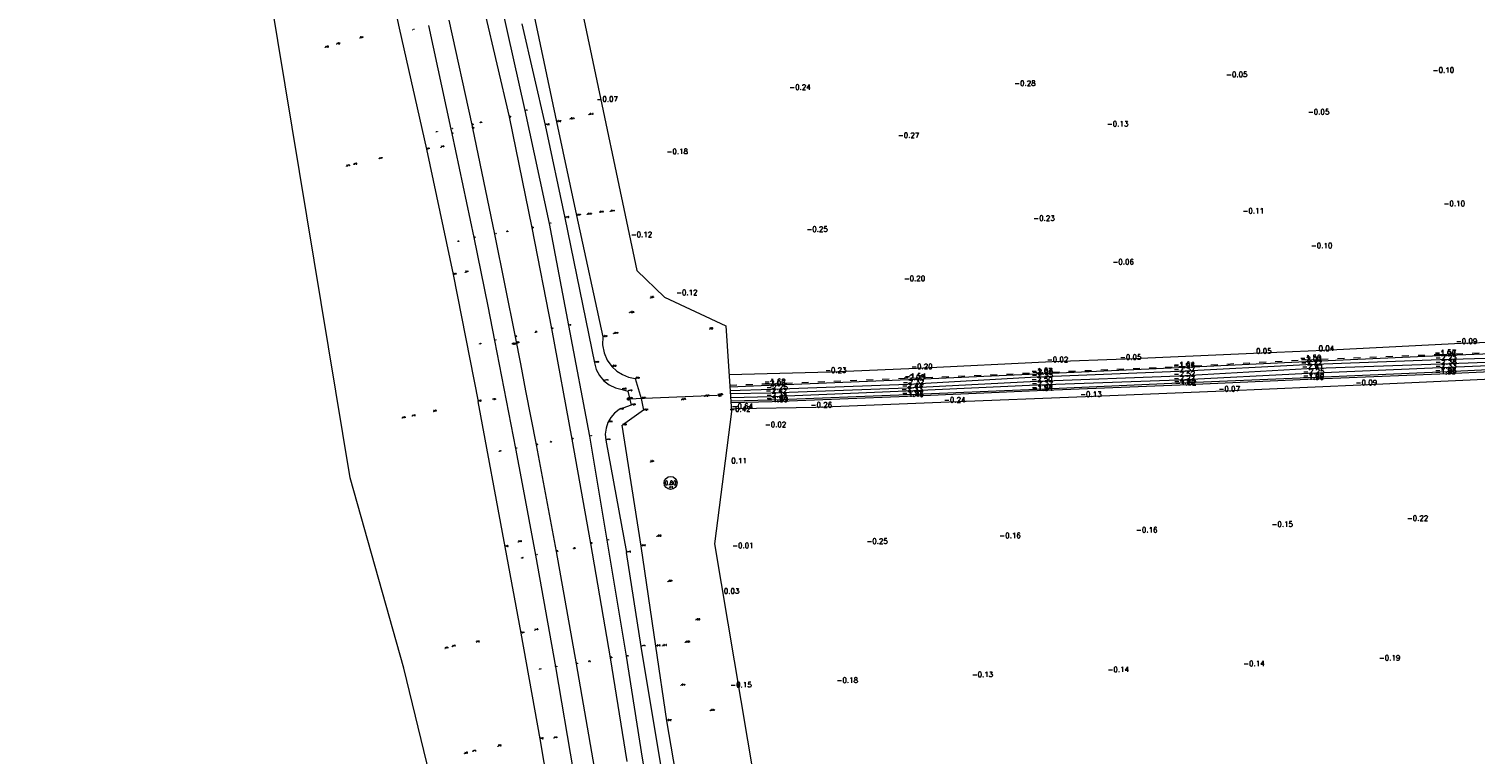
# Model space of a CAD drawing. Header units: metres. Extents: x 102665 to 103901, y 415762 to 419767.
# Tile 32 of 93: x 102831 to 103109, y 418382 to 418521. Entities that reach past the tile are written whole.
import ezdxf
from ezdxf.enums import TextEntityAlignment as Align

# ---------------------------------------------------------------- set-up
doc = ezdxf.new("R2010")
doc.units = ezdxf.units.M
doc.header["$MEASUREMENT"] = 0
doc.linetypes.add('DGN Style 5', pattern=[3.099898, 1.328528, -1.77137])
for name, color, linetype, lineweight in [('B-GV-GR-BOOM-S', 90, 'Continuous', 13), ('B-WE-GW-TALUD-G', 90, 'Continuous', 13), ('DTM 15-11-2017_terristrisch', 3, 'Continuous', 0), ('DTM-Bodemsloot', 162, 'Continuous', 0), ('DTM-Boomdiameter', 96, 'Continuous', 0), ('DTM-Duiker', 22, 'Continuous', 0), ('DTM-Grondslag', 135, 'Continuous', 0), ('DTM-Hoogtecijfer', 7, 'Continuous', 0), ('DTM-Insteek', 125, 'Continuous', 0), ('DTM-Kant-asfalt', 137, 'Continuous', 0), ('DTM-Meetpunt', 40, 'Continuous', 0), ('DTM-Teen-sloot', 142, 'Continuous', 0), ('DTM_27-12-2009_terrestrisch', 97, 'Continuous', 0), ('DTM_hoogtelijn', 251, 'DGN Style 5', 0), ('DTM_talud', 94, 'Continuous', 0), ('mp', 7, 'Continuous', 0)]:
    doc.layers.add(name, color=color, linetype=linetype, lineweight=lineweight)
doc.styles.add('LBD', font='txt.shx')
doc.styles.get("Standard").update_dxf_attribs({"font": 'txt.shx'})

# ---------------------------------------------------------------- blocks, each defined once
blk = doc.blocks.new('MP')
at = {"layer": 'mp', "color": 0, "linetype": 'ByBlock', "lineweight": -2, "elevation": -0.04, "flags": 128}
blk.add_lwpolyline([(-0.01, -0.01), (-0.01, 0), (-0.01, 0.01), (0.01, 0.01), (0.01, 0), (0.01, -0.01), (-0.01, -0.01)], close=True, dxfattribs=at)
blk = doc.blocks.new('SGR-BOOM_01')
at = {"ltscale": 0.1}
h = blk.add_hatch(color=256, dxfattribs=at)
edge = h.paths.add_edge_path()
edge.add_arc((0, 0), 0.15, 0, 360)
for radius in [2.5, 0.045]:
    blk.add_circle((0, 0), radius)
blk.add_circle((0, 0), 0.15, dxfattribs=at)

msp = doc.modelspace()

# ---------------------------------------------------------------- linework, layer by layer
at = {"layer": 'B-WE-GW-TALUD-G', "extrusion": (-0.000391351, 0.002108, 0.999998), "elevation": 843.23, "flags": 128}
msp.add_lwpolyline([(102922.67, 418420.73), (102917.47, 418448.7)], dxfattribs=at)
at = {"layer": 'B-WE-GW-TALUD-G', "extrusion": (-0.000970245, 0.006209, 0.99998), "elevation": 2497.97, "flags": 128}
msp.add_lwpolyline([(102948.8, 418414.29), (102945.17, 418437.56)], dxfattribs=at)
at = {"layer": 'B-WE-GW-TALUD-G'}
for points in [[(102831.11, 418797.18, 1.35), (102837.94, 418773.6, 1.35), (102844.7, 418751.42, 1.31), (102850.19, 418732.03, 1.3), (102855.98, 418709.96, 1.3), (102861.57, 418688.35, 1.32), (102867.06, 418666.53, 1.31), (102873.37, 418641.13, 1.35), (102879.13, 418617.17, 1.39), (102884.92, 418594.33, 1.3), (102891.13, 418569.85, 1.33), (102897.02, 418545.4, 1.3), (102902.32, 418521.3, 1.35), (102907.58, 418498.03, 1.31), (102912.7, 418473.97, 1.33), (102917.48, 418449.54, 1.3)], [(102901.29, 418632.3, -0.57), (102906.18, 418612.65, -0.54), (102910.27, 418596.51, -0.46), (102914.88, 418578.24, -0.37), (102919.1, 418560.76, -0.39), (102924.56, 418539.19, -0.38), (102928.43, 418522.71, -0.34), (102932.59, 418503.29, -0.42), (102936.4, 418485.3, -0.47), (102941.46, 418461.95, -0.28), (102941.42, 418460.41, -0.27), (102941.71, 418458.91, -0.25), (102942.32, 418457.5, -0.23), (102943.22, 418456.26, -0.22), (102944.16, 418455.39, -0.22), (102945.24, 418454.71, -0.23), (102946.43, 418454.23, -0.24), (102947.69, 418453.97, -0.24), (102948.87, 418450.11, -0.33), (102949.29, 418447.84, -0.24), (102945.22, 418445.01, -0.24)], [(102959, 418234.82, 1.69), (102955.19, 418238.6, 1.84), (102953.13, 418251.84, 1.71), (102950.22, 418268.71, 1.64), (102946.82, 418287.75, 1.4), (102943.45, 418306.53, 1.35), (102939.5, 418326.3, 1.41), (102936.03, 418345.16, 1.35), (102932.56, 418366.07, 1.3), (102929.41, 418384.65, 1.32), (102925.77, 418405.01, 1.31), (102922.67, 418421.57, 1.36)], [(102973.7, 418266.55, -0.41), (102970.27, 418287.88, -0.35), (102967.04, 418307.59, -0.31), (102962.29, 418336.68, -0.23), (102959.28, 418353.88, -0.39), (102956.74, 418370.91, -0.25), (102953.79, 418388.16, -0.32), (102951.68, 418402.47, -0.16), (102948.85, 418421.74, -0.1)]]:
    msp.add_polyline3d(points, dxfattribs=at)
at = {"layer": 'DTM 15-11-2017_terristrisch'}
for points in [[(102915.35, 418348.13, 0), (102903.22, 418398.25, 0), (102892.9, 418434.83, 0), (102874.79, 418544.18, 0)], [(102937.82, 418523.04, 17.34), (102948, 418474.73, 17.36), (102953.33, 418469.59, 17.36), (102965.14, 418464.07, 17.36), (102966.21, 418447.6, 17.36), (102962.96, 418422.15, 0), (102983.25, 418301.29, 0)]]:
    msp.add_polyline3d(points, dxfattribs=at)
at = {"layer": 'DTM-Bodemsloot', "extrusion": (-0.001176, -0.001526, 0.999998), "elevation": -761.81, "flags": 128}
msp.add_lwpolyline([(102965.83, 418451.68), (102973.41, 418451.97), (103000.18, 418453.07), (103024.88, 418454.15), (103052.08, 418455.39), (103076.56, 418456.58), (103102.33, 418457.69), (103128.87, 418458.73), (103152.86, 418459.63), (103179.49, 418461.02), (103205.64, 418462.03), (103233.27, 418463.24), (103258.5, 418464.33), (103284.77, 418465.52), (103308.34, 418467.53), (103321.86, 418471.23), (103323.15, 418471.61), (103324.62, 418472.97), (103326.8, 418475.89), (103328.62, 418479.04), (103329, 418478.76), (103327.24, 418475.58), (103325.09, 418472.53), (103324.24, 418471.3), (103322.36, 418468.54), (103308.7, 418464.86), (103284.82, 418462.53), (103258.73, 418461.28), (103233.32, 418460.41), (103205.94, 418459.32), (103179.61, 418457.97), (103152.93, 418456.81), (103128.89, 418455.79), (103102.43, 418454.49), (103077.01, 418453.44), (103052.2, 418452.37), (103024.85, 418451.2), (102999.93, 418450.15), (102973.85, 418449.11), (102966.01, 418448.9)], dxfattribs=at)
at = {"layer": 'DTM-Bodemsloot', "extrusion": (0.000103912, -0.019658, 0.999807), "elevation": -8217.79, "flags": 128}
msp.add_lwpolyline([(105176.38, 417820.7), (105184.34, 417820.96), (105210.58, 417821.79), (105235.35, 417823.03), (105262.7, 417823.99), (105287.16, 417825.17), (105312.99, 417825.94), (105339.46, 417826.6), (105363.42, 417827.66), (105389.99, 417828.74), (105416.36, 417829.86), (105443.94, 417830.73), (105469.23, 417831.77), (105495.47, 417832.63), (105519.06, 417834.56), (105532.75, 417838.21), (105534.32, 417839.21), (105532.89, 417836.93), (105519.14, 417833.51), (105495.36, 417831.3), (105469.21, 417830.14), (105443.83, 417829.36), (105416.38, 417828.48), (105390.09, 417827.23), (105363.43, 417826.25), (105339.46, 417825.31), (105312.97, 417824.36), (105287.56, 417823.41), (105262.67, 417822.27), (105235.37, 417821.42), (105210.29, 417820.43), (105184.29, 417819.47), (105176.46, 417819.3)], dxfattribs=at)
at = {"layer": 'DTM-Bodemsloot'}
msp.add_polyline3d([(102965.99, 418451.05, -2.42), (102973.76, 418451.23, -2.42), (102999.96, 418452.19, -2.44), (103024.85, 418453.44, -2.5), (103052.25, 418454.47, -2.52), (103076.91, 418455.9, -2.41), (103102.57, 418456.77, -2.38), (103129.01, 418457.75, -2.38), (103152.91, 418458.89, -2.41), (103179.63, 418460, -2.37), (103205.89, 418461.47, -2.32), (103233.39, 418462.4, -2.39), (103258.73, 418463.38, -2.42), (103284.9, 418464.49, -2.4), (103308.59, 418466.76, -2.45), (103322.2, 418470.57, -2.6), (103323.79, 418472.01, -1.95), (103324.98, 418473.4, -1.82), (103327.09, 418476.39, -1.75), (103328.72, 418479.35, -1.67)], dxfattribs=at)
at = {"layer": 'DTM-Duiker', "extrusion": (0.006966, 0.000299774, 0.999976), "elevation": 841.3, "flags": 128}
msp.add_lwpolyline([(102943.86, 418449.8), (102961.06, 418450.54)], dxfattribs=at)
at = {"layer": 'DTM-Insteek'}
msp.add_polyline3d([(102918.72, 418524.53, 0.1), (102923.46, 418504.26, 0.02), (102927.82, 418482.92, 0.06), (102931.57, 418463.54, 0.19), (102935.48, 418442.32, 0.05), (102939.11, 418422.25, 0.06), (102942.89, 418400.27, -0.01), (102946.06, 418380.32, 0.02)], dxfattribs=at)
at = {"layer": 'DTM-Kant-asfalt'}
for points in [[(102907.92, 418521.82, 1.18), (102912.26, 418501.92, 1.18), (102912.43, 418501.07, 1.2), (102913.86, 418494.4, 1.2), (102915.27, 418487.72, 1.21), (102916.66, 418481.04, 1.21), (102918.01, 418474.46, 1.2), (102919.34, 418467.87, 1.19), (102920.65, 418461.28, 1.18), (102921.99, 418454.36, 1.19), (102923.33, 418447.44, 1.19), (102924.65, 418440.51, 1.19), (102925.95, 418433.68, 1.19), (102927.24, 418426.84, 1.19), (102928.53, 418420.01, 1.19), (102932.35, 418398.5, 1.17), (102935.79, 418378.5, 1.18)], [(102911.88, 418522.87, 1.07), (102916.25, 418502.73, 1.08), (102916.4, 418502.07, 1.09), (102920.66, 418481.73, 1.08), (102924.63, 418461.98, 1.08), (102925.63, 418456.79, 1.08), (102926.63, 418451.59, 1.08), (102927.63, 418446.39, 1.08), (102928.62, 418441.2, 1.08), (102929.6, 418436.07, 1.08), (102930.57, 418430.94, 1.08), (102931.54, 418425.82, 1.08), (102932.51, 418420.69, 1.08), (102936.34, 418399.1, 1.07), (102939.78, 418379.14, 1.08)]]:
    msp.add_polyline3d(points, dxfattribs=at)
at = {"layer": 'DTM-Teen-sloot', "extrusion": (-0.000106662, 0.000581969, 1), "elevation": 230.83, "flags": 128}
msp.add_lwpolyline([(102942.04, 418442.03), (102946.01, 418420.42)], dxfattribs=at)
at = {"layer": 'DTM-Teen-sloot'}
for points in [[(102897.26, 418638.65, -1.75), (102894.51, 418638.05, -1.76), (102899.07, 418619.61, -1.75), (102902.57, 418605.12, -1.73), (102907.73, 418584.39, -1.74), (102912.07, 418566.49, -1.74), (102917.18, 418545.86, -1.75), (102921.98, 418525.57, -1.77), (102926.49, 418505.46, -1.76), (102931.14, 418483.78, -1.77), (102934.89, 418464.18, -1.7), (102938.9, 418442.88, -1.71), (102942.21, 418422.85, -1.71), (102945.96, 418400.57, -1.74), (102949.04, 418380.96, -1.74), (102952.96, 418358.04, -1.73), (102955.96, 418339.25, -1.74), (102959.32, 418318.01, -1.73), (102962.76, 418299.02, -1.73), (102965.99, 418278.96, -1.71), (102968.07, 418266.35, -1.73), (102968.28, 418265.82, -1.7), (102970.59, 418266.09, -1.67), (102971.07, 418266.63, -1.71)], [(102925.9, 418522.14, -1.7), (102930.36, 418502.69, -1.7), (102934.15, 418484.83, -1.7), (102939.85, 418457, -1.69), (102940.2, 418455.71, -1.7), (102940.82, 418454.53, -1.71), (102941.68, 418453.51, -1.71), (102942.71, 418452.71, -1.71), (102943.89, 418452.15, -1.71), (102945.16, 418451.86, -1.7), (102946.28, 418451.51, -1.72), (102946.9, 418448.81, -1.69), (102944.6, 418447.99, -1.69), (102943.72, 418447.32, -1.7), (102943, 418446.49, -1.7), (102942.45, 418445.53, -1.71), (102942.08, 418444.42, -1.71), (102941.94, 418443.26, -1.71), (102942.04, 418442.09, -1.71)], [(102971.11, 418267.3, -1.7), (102967.62, 418288.21, -1.71), (102964.47, 418306.77, -1.71), (102959.63, 418337.46, -1.71), (102956.74, 418353.51, -1.68), (102954.1, 418370.84, -1.69), (102948.81, 418402.44, -1.71), (102946.01, 418420.48, -1.7)]]:
    msp.add_polyline3d(points, dxfattribs=at)
at = {"layer": 'DTM_27-12-2009_terrestrisch'}
msp.add_polyline3d([(102937.82, 418523.04, 17.34), (102948, 418474.73, 17.36), (102953.33, 418469.59, 17.36), (102965.14, 418464.07, 17.36), (102966.21, 418447.6, 17.36), (102962.96, 418422.15, 0), (102983.25, 418301.29, 0), (102983.65, 418295.04, 0), (102984.54, 418290.48, 0), (102987.41, 418277.4, 0), (102992.41, 418263.83, 0), (102992.2, 418250.29, 0), (102979.83, 418247.92, 0), (102979.79, 418240.97, 0), (102984.5, 418236.13, 0), (102995.62, 418228.18, 0), (103016.05, 418215.93, 0), (103132.5, 418146.08, 0)], dxfattribs=at)
at = {"layer": 'DTM_hoogtelijn'}
msp.add_polyline3d([(102965.88, 418452.66, -1.59), (102973.52, 418452.96, -1.62), (103000.48, 418454.03, -1.54), (103024.84, 418455.07, -1.67), (103052.2, 418456.25, -1.64), (103076.54, 418457.55, -1.5), (103102.44, 418458.59, -1.57), (103128.99, 418459.71, -1.61), (103152.82, 418460.65, -1.57), (103179.57, 418462, -1.66), (103205.61, 418463, -1.69), (103233.27, 418464.14, -1.65), (103258.67, 418465.2, -1.65), (103284.93, 418466.38, -1.59), (103308.19, 418468.4, -1.61), (103321.76, 418472.21, -1.65)], dxfattribs=at)
at = {"layer": 'DTM_talud', "extrusion": (-0.000189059, -0.001283, 0.999999), "elevation": -556.39, "flags": 128}
msp.add_lwpolyline([(102966.24, 418447.76), (102967.24, 418447.85), (102982.45, 418448.1), (103008.09, 418449.08), (103034.25, 418450.16), (103060.88, 418451.19), (103087.25, 418452.4), (103113.85, 418453.56), (103140.43, 418454.74), (103166.54, 418456), (103192.32, 418456.95), (103218.56, 418458.19), (103245.22, 418459.33), (103271.69, 418460.35), (103298.43, 418461.62), (103307.53, 418463.07), (103319.25, 418465.73), (103324.6, 418467.17), (103324.74, 418467.5), (103325.11, 418469.86), (103325.36, 418470.75), (103326.74, 418471.17), (103327.79, 418472.07), (103330.31, 418476.55), (103331.37, 418478.84), (103331.08, 418480.9), (103329.34, 418481.51), (103328, 418481.42), (103326.98, 418480.56), (103325.68, 418478.04), (103324.91, 418476.64), (103323.55, 418474.84), (103321.4, 418473.5), (103318.79, 418472.67), (103314.99, 418471.71), (103296.19, 418468.05), (103283.43, 418467.54), (103256.66, 418466.53), (103239.94, 418465.84), (103213.29, 418464.62), (103195.52, 418463.94), (103169.62, 418462.75), (103151.88, 418462.04), (103125.84, 418461), (103106.52, 418460.35), (103080.1, 418458.98), (103068.08, 418458.47), (103041.92, 418457.31), (103027.85, 418456.82), (103001.78, 418455.51), (102985.22, 418454.8), (102965.75, 418454.27)], dxfattribs=at)
at = {"layer": 'DTM_talud'}
msp.add_polyline3d([(102966.1, 418449.33, -1.43), (102974, 418449.52, -1.39), (103000.08, 418450.55, -1.46), (103025, 418451.67, -1.51), (103052.49, 418452.75, -1.52), (103077.02, 418453.81, -1.56), (103102.45, 418454.86, -1.55), (103128.99, 418456.1, -1.52), (103153.04, 418457.19, -1.56), (103179.74, 418458.44, -1.61), (103206.07, 418459.67, -1.63), (103233.44, 418460.84, -1.7), (103258.8, 418461.64, -1.44), (103285.07, 418462.73, -1.54), (103308.9, 418465.26, -1.61), (103322.57, 418468.76, -1.37)], dxfattribs=at)

# ---------------------------------------------------------------- block references
at = {"layer": 'B-GV-GR-BOOM-S', "xscale": 0.5, "yscale": 0.5, "zscale": 0.5}
msp.add_blockref('SGR-BOOM_01', (102954.51, 418433.88, 0.15), dxfattribs=at)
at = {"layer": 'DTM-Grondslag', "xscale": 2.5, "yscale": 2.5, "zscale": 2.5}
msp.add_blockref('MP', (102924.77, 418460.77, 1.09), dxfattribs=at)
at = {"layer": 'DTM-Meetpunt', "xscale": 2.5, "yscale": 2.5, "zscale": 2.5}
for p in [(102894.76, 418519.43, 3.69), (102904.9, 418521, 1.18), (102888.12, 418517.62, 4.8), (102890.31, 418518.24, 4.62), (102938.8, 418504.68, -0.1), (102917.89, 418503.13, 0.93), (102935.13, 418503.83, -0.27), (102909.42, 418501.34, 1.19), (102898.48, 418496.22, 3.97), (102910.34, 418498.41, 1.18), (102892.18, 418494.76, 4.75), (102893.59, 418495.08, 4.76), (102938.48, 418485.51, -0.33), (102940.76, 418485.87, -0.15), (102942.9, 418486.08, -0.11), (102923.01, 418482.17, 0.8), (102913.58, 418480.32, 1.22), (102915.01, 418474.39, 1.21), (102950.65, 418469.46, 0.05), (102946.64, 418466.61, -0.03), (102928.5, 418462.84, 0.58), (102962.04, 418463.42, 0.06), (102917.76, 418460.61, 1.21), (102943.54, 418462.58, -0.19), (102920.25, 418449.86, 1.23), (102946.14, 418450.05, -2.38), (102956.57, 418449.85, -0.18), (102961.04, 418450.53, -0.27), (102963.67, 418450.76, -2.25), (102902.91, 418446.34, 4.81), (102904.83, 418446.73, 4.7), (102908.86, 418447.61, 3.98), (102931.4, 418441.74, 0.72), (102921.57, 418439.98, 1.19), (102950.65, 418437.92, 0.03), (102954.34, 418432.96, 0.12), (102925.22, 418422.52, 1.19), (102935.88, 418421.25, 0.58), (102951.87, 418423.59, -0.06), (102925.88, 418419.43, 1.2), (102954.02, 418414.92, -0.01), (102959.35, 418407.51, -0.06), (102928.39, 418405.55, 1.18), (102911.11, 418402.04, 4.81), (102912.51, 418402.42, 4.75), (102917.15, 418403.27, 3.92), (102952.94, 418402.54, -0.16), (102957.33, 418403.22, -0.08), (102938.78, 418399.54, 0.72), (102929.29, 418398.05, 1.19), (102956.47, 418394.95, -0.12), (102962.13, 418390.09, -0.07), (102932.07, 418384.82, 1.19), (102916.47, 418382.22, 4.73), (102921.33, 418383.25, 3.82), (102914.88, 418381.84, 4.8)]:
    msp.add_blockref('MP', p, dxfattribs=at)

# ---------------------------------------------------------------- texts
at = {"layer": 'B-WE-GW-TALUD-G'}
for s, p in [('-0.42', (102932.59, 418503.29)), ('1.31', (102907.58, 418498.03)), ('-0.47', (102936.4, 418485.3)), ('1.33', (102912.7, 418473.97)), ('-0.29', (102941.46, 418461.95)), ('-0.22', (102943.22, 418456.26)), ('-0.24', (102947.69, 418453.97)), ('1.30', (102917.48, 418449.54)), ('-0.33', (102948.87, 418450.11)), ('-0.24', (102949.29, 418447.84)), ('-0.24', (102945.22, 418445.01)), ('1.36', (102922.67, 418421.57)), ('-0.10', (102948.85, 418421.74)), ('1.31', (102925.77, 418405.01)), ('-0.16', (102951.68, 418402.47)), ('-0.32', (102953.79, 418388.16)), ('1.32', (102929.41, 418384.65))]:
    msp.add_text(s, height=0.2, dxfattribs=at).set_placement(p, align=Align.BOTTOM_LEFT)
at = {"layer": 'DTM-Boomdiameter', "style": 'LBD'}
msp.add_text('0.80', height=0.75, dxfattribs=at).set_placement((102954.51, 418433.88, 0.15), align=Align.MIDDLE_CENTER)
at = {"layer": 'DTM-Duiker'}
for s, p in [('-1.23', (102946.35, 418450.03)), ('-1.35', (102963.55, 418450.77))]:
    msp.add_text(s, height=0.2, dxfattribs=at).set_placement(p, align=Align.BOTTOM_LEFT)
at = {"layer": 'DTM-Grondslag'}
msp.add_text('9024', height=0.2, dxfattribs=at).set_placement((102924.77, 418460.77), align=Align.TOP_RIGHT)
msp.add_text('1.09', height=0.2, dxfattribs=at).set_placement((102924.77, 418460.77), align=Align.BOTTOM_LEFT)
at = {"layer": 'DTM-Hoogtecijfer'}
for s, p in [('1.18', (102904.9, 418521)), ('0.93', (102917.89, 418503.13)), ('1.19', (102909.42, 418501.34)), ('0.80', (102923.01, 418482.17)), ('1.22', (102913.58, 418480.32)), ('0.58', (102928.5, 418462.84)), ('1.21', (102917.76, 418460.61)), ('0.72', (102931.4, 418441.74)), ('1.19', (102921.57, 418439.98)), ('0.58', (102935.88, 418421.25)), ('1.20', (102925.88, 418419.43)), ('0.72', (102938.78, 418399.54)), ('1.19', (102929.29, 418398.05))]:
    msp.add_text(s, height=0.1, dxfattribs=at).set_placement(p, align=Align.BOTTOM_LEFT)
at = {"layer": 'DTM-Hoogtecijfer', "linetype": 'Continuous', "lineweight": 0}
for s, p in [('-0.05', (103061.32, 418511.93)), ('-0.10', (103101.06, 418512.77)), ('-0.24', (102977.34, 418509.49)), ('-0.28', (103020.58, 418510.22)), ('-0.07', (102940.27, 418507.2)), ('-0.05', (103077.06, 418504.73)), ('-0.13', (103038.41, 418502.43)), ('-0.27', (102998.21, 418500.22)), ('-0.18', (102953.72, 418497.13)), ('-0.10', (103103.15, 418487.1)), ('-0.23', (103024.25, 418484.28)), ('-0.11', (103064.5, 418485.71)), ('-0.12', (102946.85, 418481.16)), ('-0.25', (102980.63, 418482.18)), ('-0.10', (103077.64, 418479.01)), ('-0.06', (103039.48, 418475.88)), ('-0.20', (102999.35, 418472.71)), ('-0.12', (102955.57, 418470.01)), ('0.04', (103079.1, 418459.26)), ('-0.09', (103105.52, 418460.62)), ('-0.02', (103026.86, 418457.1)), ('-0.05', (103040.92, 418457.58)), ('-1.64', (103051.2, 418456.16)), ('0.05', (103067.08, 418458.75)), ('-1.50', (103075.54, 418457.46)), ('-2.01', (103075.63, 418457.16)), ('-2.22', (103075.71, 418456.57)), ('-1.90', (103101.4, 418458.27)), ('-1.57', (103101.44, 418458.49)), ('-2.23', (103101.53, 418457.48)), ('-2.38', (103101.57, 418456.68)), ('-0.23', (102984.22, 418455.07)), ('-2.00', (102999.25, 418453.65)), ('-1.54', (102999.48, 418453.93)), ('-0.20', (103000.78, 418455.79)), ('-1.67', (103023.84, 418454.97)), ('-2.50', (103023.85, 418453.34)), ('-2.35', (103023.91, 418454.16)), ('-2.00', (103023.96, 418454.73)), ('-1.97', (103051.15, 418455.97)), ('-2.27', (103051.24, 418453.54)), ('-2.37', (103051.25, 418455.27)), ('-2.52', (103051.25, 418454.38)), ('-2.41', (103075.91, 418455.8)), ('-1.56', (103076.03, 418453.72)), ('-1.90', (103076.08, 418454.02)), ('-2.25', (103076.12, 418454.81)), ('-1.55', (103101.45, 418454.76)), ('-1.98', (103101.5, 418455.08)), ('-2.33', (103101.52, 418455.91)), ('-2.00', (102972.49, 418452.56)), ('-1.62', (102972.52, 418452.87)), ('-2.42', (102972.76, 418451.13)), ('-2.25', (102972.92, 418451.82)), ('-2.33', (102998.86, 418451.43)), ('-2.44', (102998.96, 418452.1)), ('-1.92', (102999.01, 418450.73)), ('-2.32', (102999.14, 418452.79)), ('-1.94', (103023.92, 418451.78)), ('-2.32', (103023.94, 418452.55)), ('-1.51', (103024, 418451.58)), ('-1.96', (103051.28, 418452.96)), ('-1.52', (103051.49, 418452.66)), ('-0.07', (103059.88, 418451.46)), ('-0.09', (103086.25, 418452.67)), ('-0.64', (102966.24, 418448.12)), ('-2.34', (102972.87, 418450.33)), ('-1.91', (102972.93, 418449.69)), ('-1.39', (102973, 418449.43)), ('-0.26', (102981.45, 418448.38)), ('-1.46', (102999.08, 418450.46)), ('-0.24', (103007.09, 418449.36)), ('-0.13', (103033.26, 418450.44)), ('-0.42', (102965.78, 418447.59)), ('-0.02', (102972.64, 418444.63)), ('0.11', (102966.17, 418437.66)), ('-0.22', (103096.09, 418426.62)), ('-0.16', (103017.73, 418423.28)), ('-0.16', (103044.01, 418424.35)), ('-0.15', (103070.06, 418425.46)), ('-0.01', (102966.35, 418421.36)), ('-0.25', (102992.17, 418422.19)), ('0.03', (102964.73, 418412.6)), ('-0.14', (103064.62, 418398.68)), ('-0.19', (103090.71, 418399.75)), ('-0.18', (102986.43, 418395.46)), ('-0.13', (103012.42, 418396.57)), ('-0.14', (103038.53, 418397.53)), ('-0.15', (102966, 418394.59))]:
    msp.add_text(s, height=1, dxfattribs=at).set_placement(p)
at = {"layer": 'DTM-Insteek'}
for s, p in [('0.02', (102923.46, 418504.26)), ('0.06', (102927.82, 418482.92)), ('0.19', (102931.57, 418463.54)), ('0.05', (102935.48, 418442.32)), ('0.06', (102939.11, 418422.25)), ('-0.01', (102942.89, 418400.27))]:
    msp.add_text(s, height=0.1, dxfattribs=at).set_placement(p, align=Align.BOTTOM_LEFT)
at = {"layer": 'DTM-Kant-asfalt'}
for s, p in [('1.18', (102912.26, 418501.92)), ('1.08', (102916.25, 418502.73)), ('1.09', (102916.4, 418502.07)), ('1.20', (102912.43, 418501.07)), ('1.21', (102916.66, 418481.04)), ('1.08', (102920.66, 418481.73)), ('1.18', (102920.65, 418461.28)), ('1.08', (102924.63, 418461.98)), ('1.19', (102924.65, 418440.51)), ('1.08', (102928.62, 418441.2)), ('1.19', (102928.53, 418420.01)), ('1.08', (102932.51, 418420.69)), ('1.07', (102936.34, 418399.1)), ('1.17', (102932.35, 418398.5))]:
    msp.add_text(s, height=0.1, dxfattribs=at).set_placement(p, align=Align.BOTTOM_LEFT)
at = {"layer": 'DTM-Meetpunt'}
for s, p in [('4.62', (102890.31, 418518.24)), ('3.69', (102894.76, 418519.43)), ('4.80', (102888.12, 418517.62)), ('-0.10', (102938.8, 418504.68)), ('-0.27', (102935.13, 418503.83)), ('3.97', (102898.48, 418496.22)), ('1.18', (102910.34, 418498.41)), ('4.75', (102892.18, 418494.76)), ('4.76', (102893.59, 418495.08)), ('-0.33', (102938.48, 418485.51)), ('-0.15', (102940.76, 418485.87)), ('-0.11', (102942.9, 418486.08)), ('1.21', (102915.01, 418474.39)), ('0.05', (102950.65, 418469.46)), ('-0.03', (102946.64, 418466.61)), ('-0.19', (102943.54, 418462.58)), ('0.06', (102962.04, 418463.42)), ('1.23', (102920.25, 418449.86)), ('-2.38', (102946.14, 418450.05)), ('-0.18', (102956.57, 418449.85)), ('-0.27', (102961.04, 418450.53)), ('-2.25', (102963.67, 418450.76)), ('4.81', (102902.91, 418446.34)), ('4.70', (102904.83, 418446.73)), ('3.98', (102908.86, 418447.61)), ('0.03', (102950.65, 418437.92)), ('0.12', (102954.34, 418432.96)), ('-0.06', (102951.87, 418423.59)), ('1.19', (102925.22, 418422.52)), ('-0.01', (102954.02, 418414.92)), ('-0.06', (102959.35, 418407.51)), ('1.18', (102928.39, 418405.55)), ('4.81', (102911.11, 418402.04)), ('4.75', (102912.51, 418402.42)), ('3.92', (102917.15, 418403.27)), ('-0.16', (102952.94, 418402.54)), ('-0.08', (102957.33, 418403.22)), ('-0.12', (102956.47, 418394.95)), ('-0.07', (102962.13, 418390.09)), ('1.19', (102932.07, 418384.82)), ('4.80', (102914.88, 418381.84)), ('4.73', (102916.47, 418382.22)), ('3.82', (102921.33, 418383.25))]:
    msp.add_text(s, height=0.2, dxfattribs=at).set_placement(p, align=Align.BOTTOM_LEFT)
for p in [(102946.14, 418450.05, -2.38), (102963.67, 418450.76, -2.25)]:
    msp.add_text('BOB', height=0.2, dxfattribs=at).set_placement(p, align=Align.TOP_LEFT)
at = {"layer": 'DTM-Teen-sloot'}
for s, height, p in [('-1.76', 0.1, (102926.49, 418505.46)), ('-1.70', 0.2, (102930.36, 418502.69)), ('-1.70', 0.2, (102934.15, 418484.83)), ('-1.77', 0.1, (102931.14, 418483.78)), ('-1.70', 0.1, (102934.89, 418464.18)), ('-1.69', 0.2, (102939.85, 418457)), ('-1.71', 0.2, (102941.68, 418453.51)), ('-1.70', 0.2, (102945.16, 418451.86)), ('-1.72', 0.2, (102946.28, 418451.51)), ('-1.69', 0.2, (102946.9, 418448.81)), ('-1.69', 0.2, (102944.6, 418447.99)), ('-1.71', 0.2, (102942.45, 418445.53)), ('-1.71', 0.1, (102938.9, 418442.88)), ('-1.71', 0.2, (102942.04, 418442.09)), ('-1.71', 0.1, (102942.21, 418422.85)), ('-1.70', 0.2, (102946.01, 418420.48)), ('-1.71', 0.2, (102948.81, 418402.44)), ('-1.74', 0.1, (102945.96, 418400.57))]:
    msp.add_text(s, height=height, dxfattribs=at).set_placement(p, align=Align.BOTTOM_LEFT)

doc.saveas('drawing.dxf')
